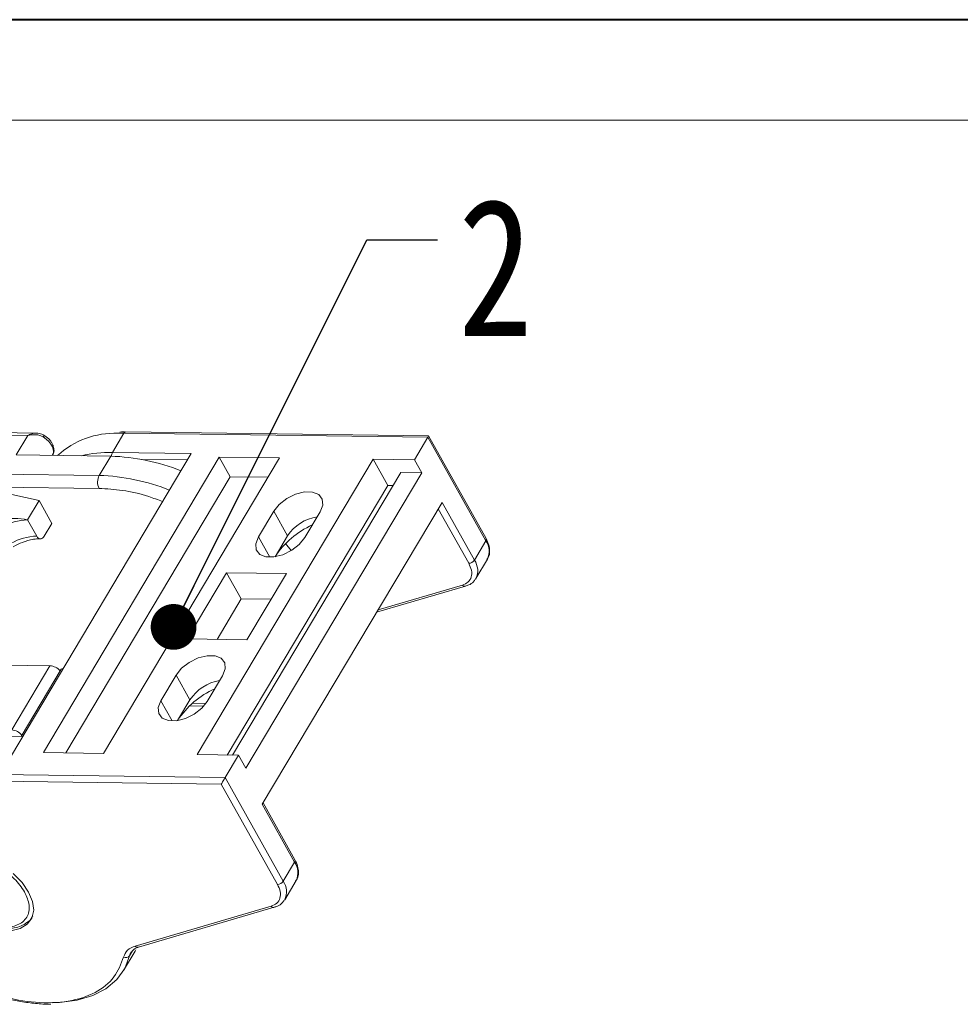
# Model space of a CAD drawing. Header units: millimetres. Extents: x 3223 to 4146, y -133 to 519.
# Tile 31 of 39: x 3739 to 3841, y 411 to 519. Entities that reach past the tile are written whole.
import ezdxf

# ---------------------------------------------------------------- set-up
doc = ezdxf.new("R2010")
doc.units = ezdxf.units.MM
doc.styles.get("Standard").update_dxf_attribs({"font": '仿宋_GB2312.ttf', "width": 0.8})
doc.dimstyles.new('ISO-25.1', dxfattribs={"dimtxt": 6, "dimasz": 5, "dimexe": 3.5, "dimexo": 0.625, "dimgap": 1.5, "dimtad": 1, "dimtoh": 1, "dimdsep": 46, "dimtxsty": 'Standard', "dimcen": 2.5, "dimadec": 0, "dimazin": 0, "dimtfac": 1, "dimtmove": 0, "dimatfit": 3, "dimfxl": 0, "dimarcsym": 0})

msp = doc.modelspace()

# ---------------------------------------------------------------- linework, layer by layer
at = {"color": 7, "lineweight": 40}
msp.add_line((4144.916, 518.812), (3222.676, 518.812), dxfattribs=at)
at = {"color": 7, "lineweight": 13}
msp.add_line((4133.937, 507.833), (3277.571, 507.833), dxfattribs=at)
at = {"color": 7, "linetype": 'Continuous', "lineweight": 15}
for p, q in [((3712.406, 473.735), (3739.642, 473.376)), ((3740.579, 473.656), (3712.818, 474.022)), ((3739.642, 473.376), (3738.389, 471.271)), ((3748.891, 471.531), (3750.144, 473.636)), ((3750.144, 473.636), (3749.49, 473.631)), ((3750.144, 473.636), (3783.328, 473.198)), ((3783.415, 473.343), (3750.35, 473.779)), ((3783.415, 473.343), (3783.328, 473.198)), ((3789.694, 462.128), (3783.415, 473.343)), ((3781.867, 470.742), (3783.328, 473.198)), ((3783.328, 473.198), (3789.665, 461.879)), ((3737.868, 438.442), (3757.495, 471.417)), ((3738.389, 471.271), (3748.708, 471.135)), ((3742.331, 471.219), (3742.367, 471.279)), ((3748.708, 471.135), (3747.455, 469.03)), ((3757.495, 471.417), (3748.891, 471.531)), ((3760.563, 471.023), (3741.354, 438.75)), ((3747.909, 438.663), (3767.118, 470.937)), ((3752.053, 470.782), (3757.077, 470.716)), ((3777.36, 470.802), (3758.151, 438.528)), ((3767.118, 470.937), (3760.563, 471.023)), ((3760.563, 471.023), (3761.764, 468.878)), ((3781.867, 470.742), (3777.36, 470.802)), ((3777.36, 470.802), (3778.962, 467.942)), ((3782.668, 469.312), (3781.867, 470.742)), ((3747.455, 469.03), (3720.219, 469.389)), ((3762.002, 438.477), (3780.373, 469.343)), ((3763.458, 437.039), (3782.668, 469.312)), ((3780.373, 469.343), (3782.668, 469.312)), ((3747.436, 467.616), (3719.288, 467.987)), ((3761.764, 468.878), (3743.813, 438.717)), ((3778.962, 467.942), (3761.429, 438.485)), ((3761.764, 468.878), (3765.861, 468.824)), ((3778.962, 467.942), (3779.535, 467.934)), ((3735.917, 467.389), (3740.886, 466.288)), ((3740.886, 466.288), (3739.634, 464.183)), ((3740.886, 466.288), (3742.282, 463.794)), ((3784.878, 466.088), (3765.251, 433.112)), ((3788.413, 459.774), (3784.878, 466.088)), ((3766.502, 465.111), (3764.832, 462.305)), ((3766.502, 465.111), (3768.008, 462.421)), ((3769.894, 462.238), (3771.564, 465.045)), ((3784.46, 465.386), (3787.796, 459.428)), ((3740.631, 462.402), (3739.634, 464.183)), ((3741.447, 462.391), (3742.282, 463.794)), ((3766.068, 460.097), (3764.832, 462.305)), ((3768.008, 462.421), (3766.651, 460.142)), ((3766.652, 460.142), (3768.008, 462.421)), ((3768.416, 460.815), (3767.792, 461.583)), ((3789.665, 461.879), (3788.413, 459.774)), ((3788.585, 457.764), (3789.838, 459.869)), ((3761.35, 458.391), (3757.049, 451.165)), ((3767.882, 458.305), (3761.35, 458.391)), ((3761.35, 458.391), (3762.946, 455.541)), ((3763.58, 451.078), (3767.882, 458.305)), ((3777.727, 454.074), (3787.448, 456.929)), ((3777.894, 454.354), (3787.098, 457.058)), ((3762.946, 455.541), (3760.315, 451.122)), ((3766.211, 455.498), (3762.946, 455.541)), ((3757.049, 451.165), (3763.58, 451.078)), ((3737.179, 448.302), (3742.077, 448.238)), ((3742.077, 448.238), (3737.901, 441.222)), ((3738.913, 440.501), (3743.297, 447.868)), ((3743.538, 447.969), (3743.297, 447.868)), ((3755.854, 447.221), (3754.183, 444.414)), ((3755.854, 447.221), (3757.36, 444.531)), ((3759.245, 444.347), (3760.915, 447.154)), ((3754.183, 444.414), (3755.42, 442.206)), ((3757.36, 444.531), (3756.003, 442.251)), ((3756.003, 442.251), (3757.36, 444.531)), ((3757.31, 443.854), (3758.867, 443.834)), ((3757.628, 444.143), (3759.098, 444.124)), ((3736.041, 440.539), (3739.092, 440.499)), ((3741.354, 438.75), (3747.909, 438.663)), ((3758.151, 438.528), (3762.658, 438.469)), ((3761.196, 436.013), (3762.658, 438.469)), ((3762.658, 438.469), (3763.458, 437.039)), ((3728.002, 435.744), (3760.779, 435.311)), ((3761.196, 436.013), (3728.012, 436.451)), ((3767.533, 424.694), (3761.196, 436.013)), ((3760.779, 435.311), (3766.916, 424.348)), ((3765.251, 433.112), (3768.786, 426.798)), ((3768.814, 427.048), (3765.338, 433.258)), ((3768.786, 426.798), (3767.533, 424.694)), ((3767.705, 422.684), (3768.958, 424.788)), ((3766.219, 421.978), (3751.373, 417.617)), ((3751.723, 417.488), (3766.568, 421.849)), ((3740.173, 420.868), (3740.133, 420.803)), ((3740.173, 420.868), (3740.194, 420.902)), ((3750.11, 414.954), (3751.363, 417.059)), ((3751.093, 417.101), (3750.77, 416.56)), ((3751.363, 417.059), (3751.444, 417.199))]:
    msp.add_line(p, q, dxfattribs=at)
at = {"color": 7, "linetype": 'Continuous', "lineweight": 15, "flags": 128}
for points in [[(3741.429, 473.423), (3741.431, 473.423), (3741.432, 473.421)], [(3742.367, 471.279), (3742.418, 471.384), (3742.465, 471.621), (3742.438, 471.886), (3742.339, 472.168), (3742.17, 472.456), (3741.94, 472.737), (3741.657, 473), (3741.334, 473.235)], [(3771.564, 465.045), (3771.854, 465.791), (3771.804, 466.451), (3771.42, 466.945), (3770.747, 467.214), (3769.868, 467.226), (3768.889, 466.978), (3767.926, 466.502), (3767.098, 465.853), (3766.502, 465.111)], [(3764.832, 462.305), (3764.542, 461.559), (3764.592, 460.899), (3764.976, 460.405), (3765.648, 460.136), (3766.527, 460.124), (3767.507, 460.371), (3768.469, 460.848), (3769.298, 461.496), (3769.894, 462.238)], [(3788.585, 457.764), (3788.569, 457.738), (3788.547, 457.704)], [(3760.915, 447.154), (3761.205, 447.9), (3761.155, 448.56), (3760.771, 449.054), (3760.099, 449.323), (3759.22, 449.335), (3758.24, 449.087), (3757.278, 448.611), (3756.449, 447.962), (3755.854, 447.221)], [(3754.183, 444.414), (3753.893, 443.668), (3753.943, 443.008), (3754.328, 442.514), (3755, 442.245), (3755.879, 442.233), (3756.858, 442.48), (3757.821, 442.957), (3758.65, 443.605), (3759.245, 444.347)], [(3737.8, 419.299), (3738.816, 419.533), (3739.6, 420.002), (3740.106, 420.679), (3740.304, 421.525), (3740.182, 422.491), (3739.748, 423.521), (3739.027, 424.554), (3738.061, 425.532)], [(3767.68, 422.642), (3767.69, 422.658), (3767.705, 422.684)], [(3742.401, 411.422), (3743.114, 411.446), (3745.032, 411.694), (3746.737, 412.203), (3748.191, 412.963), (3749.364, 413.957), (3750.23, 415.165), (3750.77, 416.56)]]:
    msp.add_lwpolyline(points, dxfattribs=at)
at = {"color": 7, "linetype": 'Continuous', "lineweight": 15}
for centre, radius, start, end in [((3740.442, 473.829), 1.071, 326.35871, 337.63089), ((3749.14, 464.421), 9.217, 87.81988, 132.5456), ((3750.372, 473.529), 0.251, 94.93467, 154.85936), ((3748.591, 458.102), 13.432, 88.71795, 103.24535), ((3747.951, 448.369), 22.778, 68.2995, 88.09554), ((3749.553, 471.175), 0.751, 151.69748, 183.16742), ((3748.81, 468.305), 1.537, 151.84726, 206.63631), ((3746.698, 446.265), 22.778, 68.2995, 88.09554), ((3739.832, 458.038), 6.148, 91.85146, 146.63211), ((3774.627, 454.929), 9.528, 114.25233, 146.83822), ((3772.051, 459.724), 4.86, 99.48443, 146.29035), ((3740.829, 456.257), 6.148, 91.85146, 146.63211), ((3789.463, 462.028), 0.251, 323.61644, 23.54698), ((3787.979, 460.722), 2.045, 335.34467, 34.45108), ((3787.771, 460.197), 0.769, 271.85146, 326.63211), ((3786.783, 458.622), 1.996, 334.53984, 35.25591), ((3787.375, 457.27), 0.348, 217.34826, 281.23938), ((3741.985, 446.692), 1.549, 39.39998, 86.5962), ((3761.403, 441.833), 4.86, 99.48443, 146.29035), ((3763.979, 437.038), 9.528, 114.25233, 146.83822), ((3737.799, 439.656), 1.569, 39.72824, 86.26793), ((3768.583, 426.948), 0.251, 323.61644, 23.54698), ((3767.1, 425.642), 2.045, 335.34467, 34.45108), ((3766.891, 425.116), 0.769, 271.85146, 326.63211), ((3765.847, 423.537), 2.045, 335.34467, 34.45108), ((3766.495, 422.189), 0.348, 217.34826, 281.23938), ((3751.647, 417.822), 0.343, 216.85031, 282.6778), ((3750.36, 416.87), 0.514, 241.25425, 322.92958), ((3752.093, 416.231), 1.362, 147.00292, 166.01891)]:
    msp.add_arc(centre, radius, start, end, dxfattribs=at)
msp.add_ellipse((3760.987, 435.662), major_axis=(0.295, 0.496), ratio=0.0000704, start_param=0.7853575, end_param=2.3561539, dxfattribs=at)
for points, knots in [([(3739.642, 473.376), (3739.785, 473.453), (3740.07, 473.608), (3740.381, 473.64), (3740.537, 473.656)], [0, 0, 0, 0, 0.5012487, 1, 1, 1, 1]), ([(3741.334, 473.235), (3741.215, 473.296), (3740.952, 473.431), (3740.359, 473.521), (3739.923, 473.432), (3739.642, 473.376)], [0, 0, 0, 0, 0.2270634, 0.50158693, 1, 1, 1, 1]), ([(3741.432, 473.421), (3741.263, 473.503), (3740.99, 473.634), (3740.693, 473.65), (3740.581, 473.656)], [0, 0, 0, 0, 0.6234269, 1, 1, 1, 1]), ([(3742.232, 472.649), (3742.223, 472.664), (3742.152, 472.795), (3741.88, 473.099), (3741.553, 473.33), (3741.347, 473.475)], [0, 0, 0, 0, 0.0467272, 0.4020611, 1, 1, 1, 1]), ([(3750.355, 473.769), (3750.265, 473.775), (3750.042, 473.789), (3749.835, 473.771), (3749.712, 473.761)], [0, 0, 0, 0, 0.404478, 1, 1, 1, 1]), ([(3742.406, 472.305), (3742.403, 472.322), (3742.378, 472.442), (3742.299, 472.553), (3742.232, 472.649)], [0, 0, 0, 0, 0.1406647, 1, 1, 1, 1]), ([(3742.343, 471.272), (3742.365, 471.299), (3742.496, 471.452), (3742.548, 471.837), (3742.452, 472.153), (3742.406, 472.305)], [0, 0, 0, 0, 0.0979105, 0.5651352, 1, 1, 1, 1]), ([(3754.368, 466.164), (3753.864, 466.361), (3752.392, 466.937), (3750.015, 467.455), (3748.279, 467.563), (3747.436, 467.616)], [0, 0, 0, 0, 0.211245, 0.6170905, 1, 1, 1, 1]), ([(3739.634, 464.183), (3739.164, 464.254), (3738.137, 464.408), (3736.419, 464.165), (3734.973, 463.592), (3734.014, 462.938), (3733.706, 462.521), (3733.579, 462.348)], [0, 0, 0, 0, 0.219162, 0.4791659, 0.7354888, 0.890617, 1, 1, 1, 1]), ([(3738.039, 461.241), (3738.377, 461.413), (3738.852, 461.654), (3739.559, 461.891), (3740.132, 462.031), (3740.662, 462.106), (3740.933, 462.096), (3741.026, 462.093)], [0, 0, 0, 0, 0.3291737, 0.46151575, 0.67570325, 0.88959586, 1, 1, 1, 1]), ([(3741.447, 462.391), (3741.396, 462.32), (3741.293, 462.178), (3741.099, 462.09), (3740.904, 462.113), (3740.741, 462.229), (3740.662, 462.353), (3740.631, 462.402)], [0, 0, 0, 0, 0.2146939, 0.4293877, 0.6440816, 0.8587754, 1, 1, 1, 1]), ([(3789.779, 459.832), (3789.834, 459.903), (3790.03, 460.157), (3790.11, 460.723), (3790.034, 461.429), (3789.801, 461.896), (3789.686, 462.128)], [0, 0, 0, 0, 0.1170029, 0.4195524, 0.7123933, 1, 1, 1, 1]), ([(3787.098, 457.058), (3787.321, 457.152), (3787.778, 457.345), (3788.116, 457.919), (3788.158, 458.636), (3787.914, 459.169), (3787.796, 459.428)], [0, 0, 0, 0, 0.2435155, 0.5, 0.7564845, 1, 1, 1, 1]), ([(3787.438, 456.945), (3787.561, 456.981), (3787.893, 457.076), (3788.28, 457.332), (3788.449, 457.606), (3788.513, 457.709)], [0, 0, 0, 0, 0.2708581, 0.7243228, 1, 1, 1, 1]), ([(3750.113, 416.42), (3749.82, 415.657), (3749.217, 414.088), (3747.105, 412.426), (3744.172, 411.46), (3740.613, 411.343), (3736.798, 412.016), (3732.899, 413.39), (3729.043, 415.434), (3725.459, 418.095), (3722.52, 421.135), (3720.479, 424.245), (3719.362, 427.253), (3719.19, 430.065), (3720.049, 432.543), (3721.947, 434.414), (3724.636, 435.572), (3726.901, 435.687), (3728.002, 435.744)], [0, 0, 0, 0, 0.0599991, 0.123424, 0.1883303, 0.2524874, 0.3138118, 0.3728714, 0.4353454, 0.5, 0.5646546, 0.6271286, 0.6861882, 0.7475126, 0.8116697, 0.876576, 0.9400009, 1, 1, 1, 1]), ([(3730.318, 423.645), (3730.102, 424.137), (3729.77, 424.894), (3729.819, 425.8), (3730.048, 426.419), (3730.482, 426.919), (3731.262, 427.378), (3732.562, 427.599), (3734.13, 427.34), (3735.44, 426.853), (3736.445, 426.335), (3737.375, 425.7), (3738.446, 424.78), (3738.963, 424.021), (3739.299, 423.527)], [0, 0, 0, 0, 0.1197284, 0.1841803, 0.25, 0.3158197, 0.3802716, 0.5, 0.6197284, 0.6841803, 0.75, 0.8158197, 0.8802716, 1, 1, 1, 1]), ([(3768.899, 424.752), (3768.954, 424.823), (3769.15, 425.077), (3769.23, 425.642), (3769.155, 426.349), (3768.922, 426.816), (3768.806, 427.048)], [0, 0, 0, 0, 0.1170084, 0.4195723, 0.712427, 1, 1, 1, 1]), ([(3766.916, 424.348), (3767.035, 424.089), (3767.278, 423.556), (3767.237, 422.838), (3766.898, 422.265), (3766.441, 422.072), (3766.219, 421.978)], [0, 0, 0, 0, 0.2435155, 0.5, 0.7564845, 1, 1, 1, 1]), ([(3739.299, 423.527), (3739.515, 423.035), (3739.847, 422.278), (3739.798, 421.372), (3739.569, 420.753), (3739.135, 420.254), (3738.355, 419.794), (3737.055, 419.573), (3735.487, 419.832), (3734.177, 420.319), (3733.172, 420.838), (3732.242, 421.472), (3731.171, 422.392), (3730.654, 423.152), (3730.318, 423.645)], [0, 0, 0, 0, 0.1197284, 0.1841803, 0.25, 0.3158197, 0.3802716, 0.5, 0.6197284, 0.6841803, 0.75, 0.8158197, 0.8802716, 1, 1, 1, 1]), ([(3766.558, 421.865), (3766.682, 421.901), (3767.014, 421.996), (3767.406, 422.257), (3767.579, 422.537), (3767.647, 422.647)], [0, 0, 0, 0, 0.2663249, 0.7122003, 1, 1, 1, 1]), ([(3733.137, 420.778), (3733.546, 420.556), (3734.119, 420.244), (3734.991, 419.913), (3735.722, 419.696), (3736.565, 419.543), (3737.397, 419.498), (3738.197, 419.577), (3738.941, 419.791), (3739.579, 420.173), (3739.993, 420.521), (3740.105, 420.775), (3740.116, 420.8)], [0, 0, 0, 0, 0.1528429, 0.214227, 0.31469642, 0.41661537, 0.52391449, 0.63410613, 0.74703634, 0.86350126, 0.98655207, 1, 1, 1, 1]), ([(3750.965, 416.95), (3751.038, 417.052), (3751.183, 417.257), (3751.474, 417.428), (3751.697, 417.474), (3751.731, 417.48)], [0, 0, 0, 0, 0.4569646, 0.918342, 1, 1, 1, 1]), ([(3736.578, 412.09), (3736.807, 412.023), (3737.586, 411.796), (3738.906, 411.534), (3740.514, 411.331), (3741.617, 411.252), (3742.151, 411.282), (3742.186, 411.284)], [0, 0, 0, 0, 0.11755413, 0.39903376, 0.68692352, 0.97924114, 1, 1, 1, 1])]:
    msp.add_open_spline(points, degree=3, knots=knots, dxfattribs=at)
msp.add_open_spline([(3751.373, 417.617), (3751.065, 417.489), (3750.448, 417.233), (3750.225, 416.691), (3750.113, 416.42)], degree=3, dxfattribs=at)

# ---------------------------------------------------------------- texts
at = {"color": 5, "lineweight": 9, "insert": (3786.629, 499.25), "char_height": 15, "width": 1.5, "attachment_point": 1}
msp.add_mtext('2', dxfattribs=at)

# ---------------------------------------------------------------- leaders
at = {"color": 5, "lineweight": 9}
msp.add_leader([(3755.572, 452.482), (3776.672, 494.75), (3784.379, 494.75)], dimstyle='ISO-25.1', override={"dimgap": 1.5, "dimtad": 0, "dimldrblk": 'Dot'}, dxfattribs=at)

doc.saveas('drawing.dxf')
